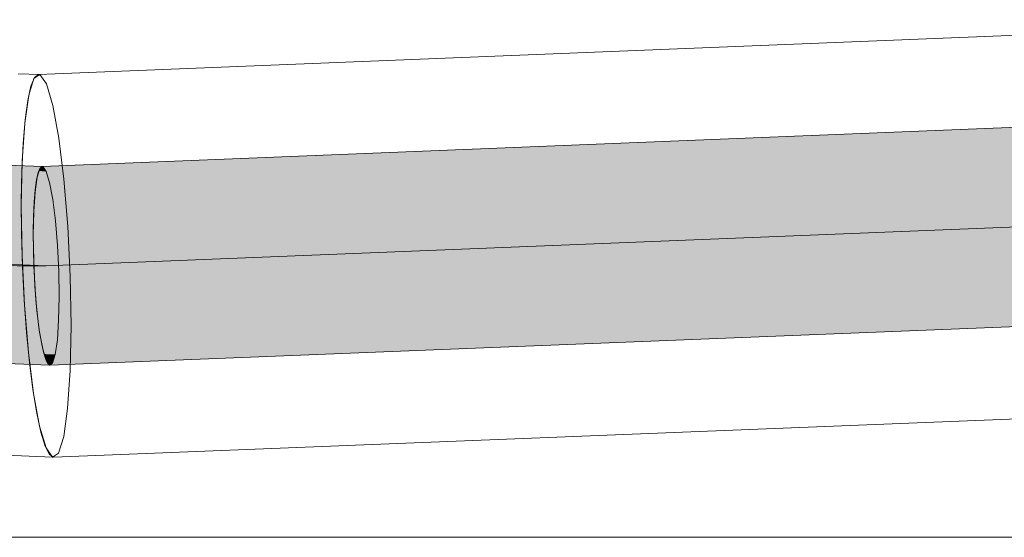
# Model space of a CAD drawing. Header units: millimetres. Extents: x 11681 to 15516, y 25095 to 29743.
# Tile 47 of 96: x 12979 to 13033, y 27701 to 27729. Entities that reach past the tile are written whole.
import ezdxf

# ---------------------------------------------------------------- set-up
doc = ezdxf.new("R2010")
doc.units = ezdxf.units.MM
doc.layers.add('420-K Ściany_Nr_pióra__95', color=7, linetype='Continuous', lineweight=13, true_color=0x7c7c7c)
doc.layers.add('510-I Elektryczne_Nr_pióra__172', color=7, linetype='Continuous', lineweight=20, true_color=0x663200)
doc.layers.add('510-I Elektryczne', color=7, linetype='Continuous')
doc.layers.add('510-I Elektryczne_Nr_pióra__19', color=255, linetype='Continuous', lineweight=30)
doc.layers.add('XREF', color=8, linetype='Continuous', lineweight=9)

# ---------------------------------------------------------------- blocks, each defined once
blk = doc.blocks.new('parter 2025.10.15')
at = {"layer": '510-I Elektryczne', "linetype": 'Continuous', "lineweight": 5}
for points in [[(698.106, 2329.808), (698.004, 2329.56), (771.996, 2332.526), (772.098, 2332.774)], [(698.106, 2329.808), (698.004, 2329.56), (771.996, 2332.526), (772.098, 2332.774)], [(698.219, 2329.894), (698.106, 2329.808), (772.098, 2332.774), (772.211, 2332.861)], [(698.219, 2329.894), (698.106, 2329.808), (772.098, 2332.774), (772.211, 2332.861)], [(697.914, 2329.158), (697.84, 2328.615), (771.832, 2331.581), (771.906, 2332.124)], [(697.914, 2329.158), (697.84, 2328.615), (771.832, 2331.581), (771.906, 2332.124)], [(698.004, 2329.56), (697.914, 2329.158), (771.906, 2332.124), (771.996, 2332.526)], [(698.004, 2329.56), (697.914, 2329.158), (771.906, 2332.124), (771.996, 2332.526)], [(697.84, 2328.615), (697.785, 2327.946), (771.777, 2330.913), (771.832, 2331.581)], [(697.84, 2328.615), (697.785, 2327.946), (771.777, 2330.913), (771.832, 2331.581)], [(697.785, 2327.946), (697.749, 2327.173), (771.741, 2330.14), (771.777, 2330.913)], [(697.785, 2327.946), (697.749, 2327.173), (771.741, 2330.14), (771.777, 2330.913)], [(696.285, 2329.962), (695.959, 2329.861), (698.089, 2329.779), (698.259, 2329.886)], [(696.285, 2329.962), (695.959, 2329.861), (698.089, 2329.779), (698.259, 2329.886)], [(697.749, 2327.173), (697.734, 2326.319), (771.726, 2329.285), (771.741, 2330.14)], [(697.749, 2327.173), (697.734, 2326.319), (771.726, 2329.285), (771.741, 2330.14)], [(695.959, 2329.861), (695.609, 2329.402), (697.943, 2329.311), (698.089, 2329.779)], [(695.959, 2329.861), (695.609, 2329.402), (697.943, 2329.311), (698.089, 2329.779)], [(697.905, 2329.045), (698.622, 2329.017), (698.44, 2329.627), (698.046, 2329.642), (697.943, 2329.311)], [(697.905, 2329.045), (698.622, 2329.017), (698.44, 2329.627), (698.046, 2329.642), (697.943, 2329.311)], [(698.046, 2329.642), (698.44, 2329.627), (698.259, 2329.886), (698.089, 2329.779)], [(698.046, 2329.642), (698.44, 2329.627), (698.259, 2329.886), (698.089, 2329.779)], [(695.609, 2329.402), (695.259, 2328.615), (697.83, 2328.516), (697.943, 2329.311)], [(695.609, 2329.402), (695.259, 2328.615), (697.83, 2328.516), (697.943, 2329.311)], [(697.734, 2326.319), (697.74, 2325.409), (771.732, 2328.376), (771.726, 2329.285)], [(697.734, 2326.319), (697.74, 2325.409), (771.732, 2328.376), (771.726, 2329.285)], [(697.805, 2328.138), (698.79, 2328.1), (698.622, 2329.017), (697.905, 2329.045), (697.83, 2328.516)], [(697.805, 2328.138), (698.79, 2328.1), (698.622, 2329.017), (697.905, 2329.045), (697.83, 2328.516)], [(695.259, 2328.615), (694.932, 2327.556), (697.759, 2327.447), (697.83, 2328.516)], [(695.259, 2328.615), (694.932, 2327.556), (697.759, 2327.447), (697.83, 2328.516)], [(697.74, 2325.409), (697.768, 2324.472), (771.76, 2327.438), (771.732, 2328.376)], [(697.74, 2325.409), (697.768, 2324.472), (771.76, 2327.438), (771.732, 2328.376)], [(697.75, 2326.983), (698.935, 2326.938), (698.79, 2328.1), (697.805, 2328.138), (697.759, 2327.447)], [(697.75, 2326.983), (698.935, 2326.938), (698.79, 2328.1), (697.805, 2328.138), (697.759, 2327.447)], [(694.932, 2327.556), (694.652, 2326.296), (697.734, 2326.177), (697.759, 2327.447)], [(694.932, 2327.556), (694.652, 2326.296), (697.734, 2326.177), (697.759, 2327.447)], [(697.768, 2324.472), (697.816, 2323.535), (771.808, 2326.502), (771.76, 2327.438)], [(697.768, 2324.472), (697.816, 2323.535), (771.808, 2326.502), (771.76, 2327.438)], [(697.734, 2326.177), (697.742, 2325.659), (699.045, 2325.609), (698.935, 2326.938), (697.75, 2326.983)], [(697.734, 2326.177), (697.742, 2325.659), (699.045, 2325.609), (698.935, 2326.938), (697.75, 2326.983)], [(694.652, 2326.296), (694.437, 2324.921), (697.756, 2324.793), (697.734, 2326.177)], [(694.652, 2326.296), (694.437, 2324.921), (697.756, 2324.793), (697.734, 2326.177)], [(697.816, 2323.535), (697.882, 2322.628), (771.874, 2325.594), (771.808, 2326.502)], [(697.816, 2323.535), (697.882, 2322.628), (771.874, 2325.594), (771.808, 2326.502)], [(697.742, 2325.659), (697.756, 2324.793), (697.782, 2324.256), (699.114, 2324.204), (699.045, 2325.609)], [(697.742, 2325.659), (697.756, 2324.793), (697.782, 2324.256), (699.114, 2324.204), (699.045, 2325.609)], [(697.882, 2322.628), (697.965, 2321.778), (771.957, 2324.744), (771.874, 2325.594)], [(697.882, 2322.628), (697.965, 2321.778), (771.957, 2324.744), (771.874, 2325.594)], [(694.437, 2324.921), (694.302, 2323.524), (697.825, 2323.388), (697.756, 2324.793)], [(694.437, 2324.921), (694.302, 2323.524), (697.825, 2323.388), (697.756, 2324.793)], [(697.965, 2321.778), (698.063, 2321.01), (772.055, 2323.976), (771.957, 2324.744)], [(697.965, 2321.778), (698.063, 2321.01), (772.055, 2323.976), (771.957, 2324.744)], [(697.782, 2324.256), (697.825, 2323.388), (697.868, 2322.869), (699.136, 2322.82), (699.114, 2324.204)], [(697.782, 2324.256), (697.825, 2323.388), (697.868, 2322.869), (699.136, 2322.82), (699.114, 2324.204)], [(698.063, 2321.01), (698.172, 2320.348), (772.164, 2323.315), (772.055, 2323.976)], [(698.063, 2321.01), (698.172, 2320.348), (772.164, 2323.315), (772.055, 2323.976)], [(694.302, 2323.524), (694.256, 2322.201), (697.935, 2322.059), (697.825, 2323.388)], [(694.302, 2323.524), (694.256, 2322.201), (697.935, 2322.059), (697.825, 2323.388)], [(698.172, 2320.348), (698.289, 2319.812), (772.281, 2322.779), (772.164, 2323.315)], [(698.172, 2320.348), (698.289, 2319.812), (772.281, 2322.779), (772.164, 2323.315)], [(697.868, 2322.869), (697.935, 2322.059), (697.993, 2321.593), (699.111, 2321.55), (699.136, 2322.82)], [(697.868, 2322.869), (697.935, 2322.059), (697.993, 2321.593), (699.111, 2321.55), (699.136, 2322.82)], [(698.289, 2319.812), (698.41, 2319.419), (772.402, 2322.386), (772.281, 2322.779)], [(698.289, 2319.812), (698.41, 2319.419), (772.402, 2322.386), (772.281, 2322.779)], [(697.935, 2322.059), (694.256, 2322.201), (694.302, 2321.042), (698.08, 2320.897)], [(697.935, 2322.059), (694.256, 2322.201), (694.302, 2321.042), (698.08, 2320.897)], [(698.41, 2319.419), (698.532, 2319.18), (772.524, 2322.147), (772.402, 2322.386)], [(698.41, 2319.419), (698.532, 2319.18), (772.524, 2322.147), (772.402, 2322.386)], [(698.532, 2319.18), (698.651, 2319.103), (772.643, 2322.069), (772.524, 2322.147)], [(698.532, 2319.18), (698.651, 2319.103), (772.643, 2322.069), (772.524, 2322.147)], [(699.111, 2321.55), (697.993, 2321.593), (698.08, 2320.897), (698.15, 2320.515), (699.04, 2320.481)], [(699.111, 2321.55), (697.993, 2321.593), (698.08, 2320.897), (698.15, 2320.515), (699.04, 2320.481)], [(694.302, 2321.041), (694.437, 2320.127), (698.248, 2319.98), (698.08, 2320.897), (694.302, 2321.042)], [(694.302, 2321.041), (694.437, 2320.127), (698.248, 2319.98), (698.08, 2320.897), (694.302, 2321.042)], [(698.15, 2320.515), (698.248, 2319.98), (698.329, 2319.709), (698.927, 2319.686), (699.04, 2320.481)], [(698.15, 2320.515), (698.248, 2319.98), (698.329, 2319.709), (698.927, 2319.686), (699.04, 2320.481)], [(694.437, 2320.127), (694.652, 2319.516), (698.43, 2319.371), (698.248, 2319.98)], [(694.437, 2320.127), (694.652, 2319.516), (698.43, 2319.371), (698.248, 2319.98)], [(694.652, 2319.516), (694.932, 2319.253), (698.611, 2319.111), (698.43, 2319.371)], [(694.652, 2319.516), (694.932, 2319.253), (698.611, 2319.111), (698.43, 2319.371)], [(698.927, 2319.686), (698.329, 2319.709), (698.43, 2319.371), (698.529, 2319.228), (698.781, 2319.218)], [(698.927, 2319.686), (698.329, 2319.709), (698.43, 2319.371), (698.529, 2319.228), (698.781, 2319.218)], [(698.781, 2319.218), (698.529, 2319.228), (698.611, 2319.111)], [(698.781, 2319.218), (698.529, 2319.228), (698.611, 2319.111)]]:
    blk.add_hatch(color=8, dxfattribs=at).paths.add_polyline_path(points)
at = {"layer": '420-K Ściany_Nr_pióra__95', "color": 8, "linetype": 'Continuous', "lineweight": 5, "flags": 128}
blk.add_lwpolyline([(1066.745, 2309.766), (655.253, 2309.766)], dxfattribs=at)
at = {"layer": '510-I Elektryczne_Nr_pióra__172', "color": 8, "linetype": 'Continuous', "lineweight": 5}
for p, q in [((698.018, 2334.89), (772.01, 2337.857)), ((698.018, 2334.89), (772.01, 2337.857)), ((696.911, 2334.921), (698.095, 2334.875)), ((696.911, 2334.921), (698.095, 2334.875)), ((698.095, 2334.875), (697.769, 2334.668)), ((698.095, 2334.875), (697.769, 2334.668)), ((698.018, 2334.89), (697.802, 2334.723)), ((698.018, 2334.89), (697.802, 2334.723)), ((698.445, 2334.375), (698.095, 2334.875)), ((698.445, 2334.375), (698.095, 2334.875)), ((697.604, 2334.246), (697.432, 2333.472)), ((697.604, 2334.246), (697.432, 2333.472)), ((697.769, 2334.668), (697.487, 2333.768)), ((697.769, 2334.668), (697.487, 2333.768)), ((697.802, 2334.723), (697.604, 2334.246)), ((697.802, 2334.723), (697.604, 2334.246)), ((698.795, 2333.202), (698.445, 2334.375)), ((698.795, 2333.202), (698.445, 2334.375)), ((697.487, 2333.768), (697.271, 2332.236)), ((697.487, 2333.768), (697.271, 2332.236)), ((697.432, 2333.472), (697.29, 2332.426)), ((697.432, 2333.472), (697.29, 2332.426)), ((699.119, 2331.435), (698.795, 2333.202)), ((699.119, 2331.435), (698.795, 2333.202)), ((698.219, 2329.894), (772.211, 2332.861)), ((698.219, 2329.894), (772.211, 2332.861)), ((697.271, 2332.236), (697.133, 2330.177)), ((697.271, 2332.236), (697.133, 2330.177)), ((697.29, 2332.426), (697.183, 2331.139)), ((697.29, 2332.426), (697.183, 2331.139)), ((697.183, 2331.139), (697.114, 2329.65)), ((697.183, 2331.139), (697.114, 2329.65)), ((699.397, 2329.196), (699.119, 2331.435)), ((699.397, 2329.196), (699.119, 2331.435)), ((696.285, 2329.962), (698.259, 2329.886)), ((696.285, 2329.962), (698.259, 2329.886)), ((697.133, 2330.177), (697.084, 2327.731)), ((697.133, 2330.177), (697.084, 2327.731)), ((697.114, 2329.65), (697.085, 2328.004)), ((697.114, 2329.65), (697.085, 2328.004)), ((698.004, 2329.56), (697.914, 2329.158)), ((698.004, 2329.56), (697.914, 2329.158)), ((698.089, 2329.779), (697.943, 2329.311)), ((698.089, 2329.779), (697.943, 2329.311)), ((698.106, 2329.808), (698.004, 2329.56)), ((698.106, 2329.808), (698.004, 2329.56)), ((698.259, 2329.886), (698.089, 2329.779)), ((698.259, 2329.886), (698.089, 2329.779)), ((698.219, 2329.894), (698.106, 2329.808)), ((698.219, 2329.894), (698.106, 2329.808)), ((698.44, 2329.627), (698.259, 2329.886)), ((698.44, 2329.627), (698.259, 2329.886)), ((698.622, 2329.017), (698.44, 2329.627)), ((698.622, 2329.017), (698.44, 2329.627)), ((697.943, 2329.311), (697.83, 2328.516)), ((697.943, 2329.311), (697.83, 2328.516)), ((697.914, 2329.158), (697.84, 2328.615)), ((697.914, 2329.158), (697.84, 2328.615)), ((698.79, 2328.1), (698.622, 2329.017)), ((698.79, 2328.1), (698.622, 2329.017)), ((699.61, 2326.637), (699.397, 2329.196)), ((699.61, 2326.637), (699.397, 2329.196)), ((697.83, 2328.516), (697.759, 2327.447)), ((697.83, 2328.516), (697.759, 2327.447)), ((697.84, 2328.615), (697.785, 2327.946)), ((697.84, 2328.615), (697.785, 2327.946)), ((697.085, 2328.004), (697.097, 2326.252)), ((697.085, 2328.004), (697.097, 2326.252)), ((697.785, 2327.946), (697.749, 2327.173)), ((697.785, 2327.946), (697.749, 2327.173)), ((698.935, 2326.938), (698.79, 2328.1)), ((698.935, 2326.938), (698.79, 2328.1)), ((697.084, 2327.731), (697.128, 2325.065)), ((697.084, 2327.731), (697.128, 2325.065)), ((697.759, 2327.447), (697.734, 2326.177)), ((697.759, 2327.447), (697.734, 2326.177)), ((697.749, 2327.173), (697.734, 2326.319)), ((697.749, 2327.173), (697.734, 2326.319)), ((699.045, 2325.609), (698.935, 2326.938)), ((699.045, 2325.609), (698.935, 2326.938)), ((697.097, 2326.252), (697.15, 2324.447)), ((697.097, 2326.252), (697.15, 2324.447)), ((697.734, 2326.319), (697.74, 2325.409)), ((697.734, 2326.319), (697.74, 2325.409)), ((699.742, 2323.932), (699.61, 2326.637)), ((699.742, 2323.932), (699.61, 2326.637)), ((697.734, 2326.177), (697.756, 2324.793)), ((697.734, 2326.177), (697.756, 2324.793)), ((697.74, 2325.409), (697.768, 2324.472)), ((697.74, 2325.409), (697.768, 2324.472)), ((699.114, 2324.204), (699.045, 2325.609)), ((699.114, 2324.204), (699.045, 2325.609)), ((697.128, 2325.065), (697.26, 2322.36)), ((697.128, 2325.065), (697.26, 2322.36)), ((697.756, 2324.793), (697.825, 2323.388)), ((697.756, 2324.793), (697.825, 2323.388)), ((697.15, 2324.447), (697.242, 2322.643)), ((697.15, 2324.447), (697.242, 2322.643)), ((697.768, 2324.472), (697.816, 2323.535)), ((697.768, 2324.472), (697.816, 2323.535)), ((699.136, 2322.82), (699.114, 2324.204)), ((699.136, 2322.82), (699.114, 2324.204)), ((699.786, 2321.266), (699.742, 2323.932)), ((699.786, 2321.266), (699.742, 2323.932)), ((697.816, 2323.535), (697.882, 2322.628)), ((697.816, 2323.535), (697.882, 2322.628)), ((697.825, 2323.388), (697.935, 2322.059)), ((697.825, 2323.388), (697.935, 2322.059)), ((697.242, 2322.643), (697.37, 2320.896)), ((697.242, 2322.643), (697.37, 2320.896)), ((697.882, 2322.628), (697.965, 2321.778)), ((697.882, 2322.628), (697.965, 2321.778)), ((699.111, 2321.55), (699.136, 2322.82)), ((699.111, 2321.55), (699.136, 2322.82)), ((697.26, 2322.36), (697.473, 2319.801)), ((697.26, 2322.36), (697.473, 2319.801)), ((697.935, 2322.059), (698.08, 2320.897)), ((697.935, 2322.059), (698.08, 2320.897)), ((698.651, 2319.103), (772.643, 2322.069)), ((698.651, 2319.103), (772.643, 2322.069)), ((697.965, 2321.778), (698.063, 2321.01)), ((697.965, 2321.778), (698.063, 2321.01)), ((699.04, 2320.481), (699.111, 2321.55)), ((699.04, 2320.481), (699.111, 2321.55)), ((697.37, 2320.896), (697.531, 2319.258)), ((697.37, 2320.896), (697.531, 2319.258)), ((698.063, 2321.01), (698.172, 2320.348)), ((698.063, 2321.01), (698.172, 2320.348)), ((698.08, 2320.897), (698.248, 2319.98)), ((698.08, 2320.897), (698.248, 2319.98)), ((699.737, 2318.82), (699.786, 2321.266)), ((699.737, 2318.82), (699.786, 2321.266)), ((698.172, 2320.348), (698.289, 2319.812)), ((698.172, 2320.348), (698.289, 2319.812)), ((698.927, 2319.686), (699.04, 2320.481)), ((698.927, 2319.686), (699.04, 2320.481)), ((698.248, 2319.98), (698.43, 2319.371)), ((698.248, 2319.98), (698.43, 2319.371)), ((698.289, 2319.812), (698.41, 2319.419)), ((698.289, 2319.812), (698.41, 2319.419)), ((697.473, 2319.801), (697.751, 2317.562)), ((697.473, 2319.801), (697.751, 2317.562)), ((698.41, 2319.419), (698.532, 2319.18)), ((698.41, 2319.419), (698.532, 2319.18)), ((698.43, 2319.371), (698.611, 2319.111)), ((698.43, 2319.371), (698.611, 2319.111)), ((698.781, 2319.218), (698.927, 2319.686)), ((698.781, 2319.218), (698.927, 2319.686)), ((694.932, 2319.253), (698.611, 2319.111)), ((694.932, 2319.253), (698.611, 2319.111)), ((697.531, 2319.258), (697.719, 2317.779)), ((697.531, 2319.258), (697.719, 2317.779)), ((698.532, 2319.18), (698.651, 2319.103)), ((698.532, 2319.18), (698.651, 2319.103)), ((698.611, 2319.111), (698.781, 2319.218)), ((698.611, 2319.111), (698.781, 2319.218)), ((699.599, 2316.761), (699.737, 2318.82)), ((699.599, 2316.761), (699.737, 2318.82)), ((697.719, 2317.779), (697.928, 2316.505)), ((697.719, 2317.779), (697.928, 2316.505)), ((697.751, 2317.562), (698.075, 2315.796)), ((697.751, 2317.562), (698.075, 2315.796)), ((698.852, 2314.107), (772.844, 2317.073)), ((698.852, 2314.107), (772.844, 2317.073)), ((699.383, 2315.229), (699.599, 2316.761)), ((699.383, 2315.229), (699.599, 2316.761)), ((697.928, 2316.505), (698.153, 2315.473)), ((697.928, 2316.505), (698.153, 2315.473)), ((698.075, 2315.796), (698.425, 2314.622)), ((698.075, 2315.796), (698.425, 2314.622)), ((698.153, 2315.473), (698.387, 2314.716)), ((698.153, 2315.473), (698.387, 2314.716)), ((699.101, 2314.329), (699.383, 2315.229)), ((699.101, 2314.329), (699.383, 2315.229)), ((698.387, 2314.716), (698.622, 2314.256)), ((698.387, 2314.716), (698.622, 2314.256)), ((698.425, 2314.622), (698.774, 2314.122)), ((698.425, 2314.622), (698.774, 2314.122)), ((694.305, 2314.295), (698.774, 2314.122)), ((694.305, 2314.295), (698.774, 2314.122)), ((698.622, 2314.256), (698.852, 2314.107)), ((698.622, 2314.256), (698.852, 2314.107)), ((698.774, 2314.122), (699.101, 2314.329)), ((698.774, 2314.122), (699.101, 2314.329))]:
    blk.add_line(p, q, dxfattribs=at)
at = {"layer": '510-I Elektryczne_Nr_pióra__19', "color": 8, "linetype": 'Continuous', "lineweight": 5}
for q in [(772.427, 2327.465), (772.427, 2327.465), (695.608, 2324.608), (695.608, 2324.608)]:
    blk.add_line((698.435, 2324.499), q, dxfattribs=at)
at = {"layer": '510-I Elektryczne_Nr_pióra__19', "color": 8, "linetype": 'Continuous', "lineweight": 5, "flags": 128}
blk.add_lwpolyline([(686.349, 2329.2), (687.32, 2328.214), (688.415, 2327.325), (689.622, 2326.545), (690.928, 2325.88), (692.32, 2325.339), (693.782, 2324.927), (695.3, 2324.647), (696.856, 2324.504), (698.435, 2324.499)], dxfattribs=at)
blk.add_lwpolyline([(686.349, 2329.2), (687.32, 2328.214), (688.415, 2327.325), (689.622, 2326.545), (690.928, 2325.88), (692.32, 2325.339), (693.782, 2324.927), (695.3, 2324.647), (696.856, 2324.504), (698.435, 2324.499)], dxfattribs=at)

msp = doc.modelspace()

# ---------------------------------------------------------------- block references
at = {"layer": 'XREF'}
msp.add_blockref('parter 2025.10.15', (12282.339, 25390.784), dxfattribs=at)

doc.saveas('drawing.dxf')
